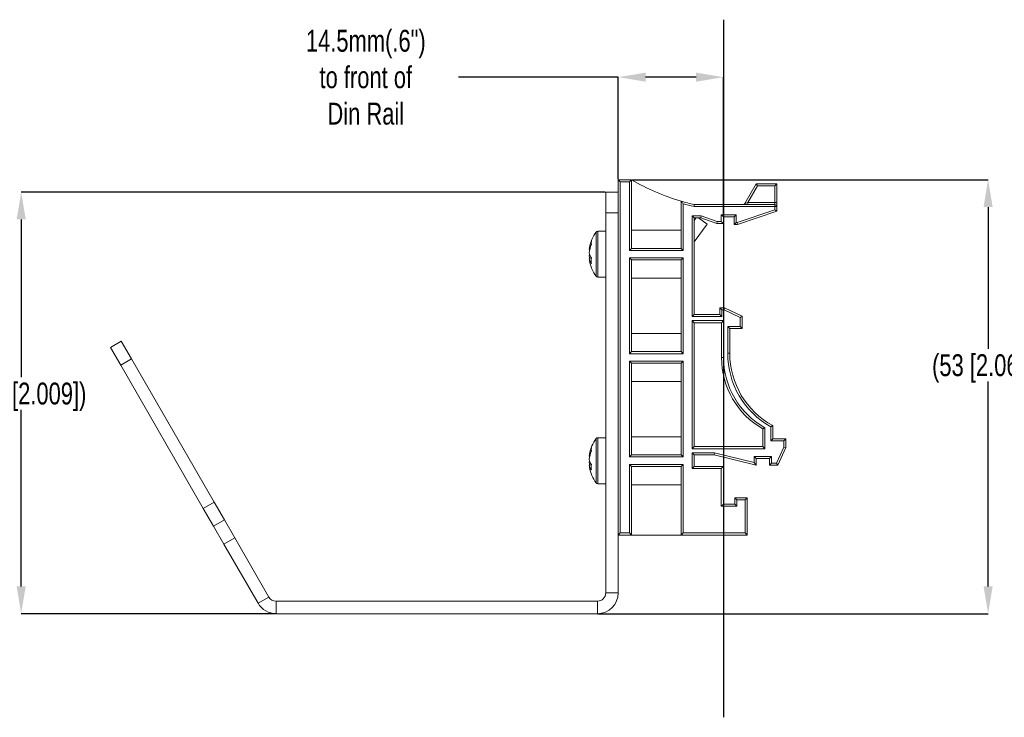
# Model space of a CAD drawing. Header units: millimetres. Extents: x 6 to 426, y 5 to 274.
# Tile 4 of 10: x 214 to 333, y 66 to 151. Entities that reach past the tile are written whole.
import ezdxf

# ---------------------------------------------------------------- set-up
doc = ezdxf.new("R2010")
doc.units = ezdxf.units.MM
doc.header["$PDSIZE"] = -1
doc.styles.add('SLDTEXTSTYLE1', font='TXT', dxfattribs={"width": 0.75})
doc.dimstyles.new('SLDDIMSTYLE2', dxfattribs={"dimtxt": 2.645833, "dimasz": 3.302, "dimexe": 0, "dimexo": 0.0625, "dimgap": 0.661458, "dimtad": 0, "dimtih": 1, "dimtoh": 1, "dimdec": 0, "dimrnd": 1e-09, "dimzin": 12, "dimdsep": 46, "dimtxsty": 'SLDTEXTSTYLE1', "dimsah": 1, "dimcen": 0.09, "dimadec": 0, "dimazin": 0, "dimtfac": 1, "dimtdec": 0, "dimtofl": 0, "dimtmove": 0, "dimatfit": 3, "dimfxl": 0, "dimfrac": 2, "dimtolj": 1, "dimtzin": 12, "dimarcsym": 0})
doc.dimstyles.new('SLDDIMSTYLE3', dxfattribs={"dimtxt": 2.645833, "dimasz": 3.302, "dimexe": 0, "dimexo": 0.0625, "dimgap": 0.661458, "dimtad": 0, "dimtih": 1, "dimtoh": 1, "dimrnd": 1e-09, "dimzin": 12, "dimdsep": 46, "dimtxsty": 'SLDTEXTSTYLE1', "dimsah": 1, "dimcen": 0.09, "dimadec": 0, "dimazin": 0, "dimtfac": 1, "dimtofl": 0, "dimtmove": 0, "dimatfit": 3, "dimfxl": 0, "dimfrac": 2, "dimtolj": 1, "dimtzin": 12, "dimarcsym": 0})
doc.dimstyles.new('SLDDIMSTYLE4', dxfattribs={"dimtxt": 2.645833, "dimasz": 3.302, "dimexe": 0, "dimexo": 0.0625, "dimgap": 0.661458, "dimtad": 0, "dimtih": 1, "dimtoh": 1, "dimdec": 1, "dimrnd": 1e-09, "dimzin": 4, "dimdsep": 46, "dimtxsty": 'SLDTEXTSTYLE1', "dimsah": 1, "dimcen": 0.09, "dimadec": 0, "dimazin": 0, "dimtfac": 1, "dimtdec": 1, "dimtofl": 0, "dimtmove": 0, "dimatfit": 3, "dimfxl": 0, "dimfrac": 2, "dimtolj": 1, "dimtzin": 12, "dimarcsym": 0})

# ---------------------------------------------------------------- blocks, each defined once
blk = doc.blocks.new('*D20')
at = {"color": 0, "linetype": 'Continuous', "lineweight": -2}
for p, q in [((286.37, 143.76), (267.04, 143.76)), ((286.37, 131.4), (286.37, 143.76)), ((295.79, 143.76), (289.67, 143.76)), ((299.09, 126.9), (299.09, 143.76))]:
    blk.add_line(p, q, dxfattribs=at)
at = {"color": 0, "linetype": 'Continuous'}
for points in [[(289.67, 144.31), (289.67, 143.21), (286.37, 143.76)], [(295.79, 144.31), (295.79, 143.21), (299.09, 143.76)]]:
    blk.add_solid(points, dxfattribs=at)
at = {"layer": 'Defpoints', "color": 0, "linetype": 'Continuous'}
for p in [(299.09, 143.76), (286.37, 131.34), (299.09, 126.84)]:
    blk.add_point(p, dxfattribs=at)
at = {"color": 0, "linetype": 'Continuous', "insert": (255.8, 149.49), "char_height": 2.6458, "attachment_point": 2, "style": 'SLDTEXTSTYLE1'}
blk.add_mtext('\\A1;14.5mm(.6") \\Pto front of \\PDin Rail', dxfattribs=at)
blk = doc.blocks.new('*D21')
at = {"color": 0, "linetype": 'Continuous', "lineweight": -2}
for p, q in [((288.03, 131.34), (331.14, 131.34)), ((331.14, 128.04), (331.14, 110.88)), ((331.14, 82.12), (331.14, 106.91)), ((283.91, 78.82), (331.14, 78.82))]:
    blk.add_line(p, q, dxfattribs=at)
at = {"color": 0, "linetype": 'Continuous'}
for points in [[(330.59, 128.04), (331.69, 128.04), (331.14, 131.34)], [(330.59, 82.12), (331.69, 82.12), (331.14, 78.82)]]:
    blk.add_solid(points, dxfattribs=at)
at = {"layer": 'Defpoints', "color": 0, "linetype": 'Continuous'}
for p in [(287.97, 131.34), (331.14, 131.34), (283.85, 78.82)]:
    blk.add_point(p, dxfattribs=at)
at = {"color": 0, "linetype": 'Continuous', "insert": (331.14, 110.22), "char_height": 2.6458, "attachment_point": 2, "style": 'SLDTEXTSTYLE1'}
blk.add_mtext('\\A1;(53 [2.068])', dxfattribs=at)
blk = doc.blocks.new('*D22')
at = {"color": 0, "linetype": 'Continuous', "lineweight": -2}
for p, q in [((284.78, 129.84), (214.08, 129.84)), ((214.08, 126.54), (214.08, 107.45)), ((214.08, 82.12), (214.08, 103.48)), ((244.88, 78.82), (214.08, 78.82))]:
    blk.add_line(p, q, dxfattribs=at)
at = {"color": 0, "linetype": 'Continuous'}
for points in [[(213.53, 126.54), (214.63, 126.54), (214.08, 129.84)], [(213.53, 82.12), (214.63, 82.12), (214.08, 78.82)]]:
    blk.add_solid(points, dxfattribs=at)
at = {"layer": 'Defpoints', "color": 0, "linetype": 'Continuous'}
for p in [(214.08, 129.84), (284.85, 129.84), (244.94, 78.82)]:
    blk.add_point(p, dxfattribs=at)
at = {"color": 0, "linetype": 'Continuous', "insert": (214.08, 106.79), "char_height": 2.6458, "attachment_point": 2, "style": 'SLDTEXTSTYLE1'}
blk.add_mtext('\\A1;(51.0 [2.009])', dxfattribs=at)

msp = doc.modelspace()

# ---------------------------------------------------------------- linework, layer by layer
at = {"color": 2, "linetype": 'Continuous'}
msp.add_line((299.089, 150.717), (299.089, 66.279), dxfattribs=at)
at = {"color": 7, "linetype": 'Continuous', "lineweight": 15}
for p, q in [((286.365, 129.124), (286.365, 131.339)), ((286.365, 131.339), (286.615, 131.089)), ((286.365, 131.339), (287.965, 131.339)), ((287.965, 131.339), (287.715, 131.089)), ((287.965, 131.339), (287.965, 123.039)), ((301.694, 128.464), (303.065, 130.839)), ((303.065, 130.839), (305.565, 130.839)), ((303.065, 130.839), (303.21, 130.589)), ((305.565, 130.839), (305.315, 130.589)), ((305.565, 130.839), (305.565, 128.589)), ((284.847, 129.839), (286.365, 129.839)), ((284.847, 127.339), (284.847, 129.839)), ((286.365, 129.124), (286.365, 127.339)), ((293.965, 123.039), (293.965, 128.759)), ((295.565, 128.339), (305.315, 128.339)), ((305.315, 127.719), (305.565, 127.539)), ((305.565, 128.089), (305.565, 128.589)), ((305.565, 128.089), (305.565, 127.539)), ((284.847, 127.339), (284.847, 81.339)), ((286.365, 127.339), (286.365, 81.339)), ((295.315, 126.989), (295.565, 126.739)), ((296.365, 126.739), (295.565, 126.739)), ((295.565, 126.739), (295.565, 115.039)), ((295.804, 126.739), (295.565, 126.41)), ((297.131, 125.981), (296.087, 126.739)), ((296.41, 126.989), (296.365, 126.739)), ((298.289, 126.039), (296.365, 126.739)), ((298.839, 127.089), (299.089, 126.839)), ((300.389, 126.839), (299.089, 126.839)), ((299.089, 126.839), (299.089, 126.039)), ((300.639, 127.089), (300.389, 126.839)), ((300.389, 125.939), (300.389, 126.839)), ((305.565, 127.539), (300.789, 125.939)), ((293.965, 125.243), (287.965, 125.243)), ((295.565, 123.826), (297.131, 125.981)), ((298.333, 126.289), (298.289, 126.039)), ((299.089, 126.039), (298.289, 126.039)), ((298.839, 126.289), (299.089, 126.039)), ((300.639, 126.189), (300.389, 125.939)), ((300.789, 125.939), (300.389, 125.939)), ((300.748, 126.189), (300.789, 125.939)), ((284.847, 125.12), (283.89, 125.12)), ((282.85, 122.889), (282.913, 122.88)), ((287.965, 123.039), (287.715, 122.789)), ((287.965, 123.039), (293.965, 123.039)), ((293.965, 123.039), (294.215, 122.789)), ((282.937, 122.194), (282.85, 122.191)), ((282.85, 121.788), (283.109, 121.824)), ((287.965, 121.639), (287.715, 121.889)), ((293.965, 121.639), (287.965, 121.639)), ((287.965, 121.639), (287.965, 110.539)), ((293.965, 121.639), (294.215, 121.889)), ((293.965, 110.539), (293.965, 121.639)), ((283.89, 119.557), (284.847, 119.557)), ((287.965, 119.434), (293.965, 119.434)), ((298.665, 115.039), (298.665, 115.839)), ((298.915, 115.589), (298.665, 115.839)), ((298.665, 115.839), (299.221, 115.839)), ((299.166, 115.589), (299.221, 115.839)), ((299.221, 115.839), (301.365, 114.839)), ((295.315, 114.789), (295.565, 115.039)), ((295.565, 115.039), (298.665, 115.039)), ((298.915, 114.789), (298.665, 115.039)), ((301.115, 114.679), (301.365, 114.839)), ((301.365, 114.839), (301.365, 113.339)), ((295.565, 114.039), (295.315, 114.289)), ((298.865, 114.039), (295.565, 114.039)), ((295.565, 114.039), (295.565, 99.039)), ((298.865, 114.039), (299.115, 114.289)), ((298.865, 109.827), (298.865, 114.039)), ((299.615, 113.589), (299.865, 113.339)), ((299.865, 113.339), (299.865, 110.339)), ((301.365, 113.339), (299.865, 113.339)), ((301.115, 113.589), (301.365, 113.339)), ((293.965, 112.743), (287.965, 112.743)), ((224.877, 111.056), (226.192, 111.815)), ((226.127, 108.891), (224.877, 111.056)), ((226.192, 111.815), (227.442, 109.65)), ((287.715, 110.289), (287.965, 110.539)), ((287.965, 110.539), (293.965, 110.539)), ((294.215, 110.289), (293.965, 110.539)), ((226.127, 108.891), (236.127, 91.57)), ((227.442, 109.65), (237.442, 92.33)), ((287.965, 109.139), (287.715, 109.389)), ((293.965, 109.139), (287.965, 109.139)), ((287.965, 109.139), (287.965, 98.039)), ((293.965, 109.139), (294.215, 109.389)), ((293.965, 98.039), (293.965, 109.139)), ((287.965, 106.934), (293.965, 106.934)), ((305.065, 101.589), (305.065, 99.989)), ((293.965, 100.243), (287.965, 100.243)), ((303.865, 99.039), (303.865, 101.189)), ((284.847, 100.12), (283.89, 100.12)), ((295.565, 99.039), (295.315, 98.789)), ((295.565, 99.039), (303.865, 99.039)), ((304.115, 98.789), (303.865, 99.039)), ((304.815, 99.739), (305.065, 99.989)), ((305.065, 99.989), (306.665, 99.989)), ((306.415, 99.739), (306.665, 99.989)), ((306.415, 98.989), (306.665, 98.933)), ((306.665, 99.989), (306.665, 98.933)), ((282.85, 97.889), (282.913, 97.88)), ((287.715, 97.789), (287.965, 98.039)), ((287.965, 98.039), (293.965, 98.039)), ((294.215, 97.789), (293.965, 98.039)), ((295.565, 98.039), (295.315, 98.289)), ((297.965, 98.039), (295.565, 98.039)), ((295.565, 98.039), (295.565, 96.639)), ((297.965, 98.039), (297.996, 98.289)), ((303.065, 96.789), (297.965, 98.039)), ((303.065, 97.589), (302.815, 97.839)), ((304.665, 97.589), (304.915, 97.839)), ((306.665, 98.933), (305.665, 96.789)), ((282.937, 97.194), (282.85, 97.191)), ((282.85, 96.788), (283.109, 96.824)), ((287.965, 96.639), (287.715, 96.889)), ((293.965, 96.639), (287.965, 96.639)), ((287.965, 96.639), (287.965, 88.339)), ((293.965, 96.639), (294.215, 96.889)), ((293.965, 88.339), (293.965, 96.639)), ((295.565, 96.639), (295.315, 96.389)), ((295.565, 96.639), (299.089, 96.639)), ((299.089, 96.639), (298.839, 96.389)), ((299.089, 96.639), (299.089, 92.089)), ((303.065, 96.789), (302.815, 97.107)), ((303.065, 97.589), (303.065, 96.789)), ((304.665, 97.589), (303.065, 97.589)), ((304.665, 96.789), (304.665, 97.589)), ((304.915, 97.039), (304.665, 96.789)), ((305.665, 96.789), (304.665, 96.789)), ((305.506, 97.039), (305.665, 96.789)), ((283.89, 94.557), (284.847, 94.557)), ((287.965, 94.434), (293.965, 94.434)), ((237.442, 92.33), (238.692, 90.165)), ((299.089, 92.089), (298.839, 91.839)), ((299.089, 92.089), (300.472, 92.089)), ((300.472, 92.089), (300.472, 92.839)), ((300.472, 92.839), (300.722, 92.589)), ((300.472, 92.839), (301.965, 92.839)), ((300.472, 92.089), (300.722, 91.839)), ((301.965, 92.839), (301.715, 92.589)), ((301.965, 92.839), (301.965, 88.339)), ((237.377, 89.405), (236.127, 91.57)), ((237.377, 89.405), (238.692, 90.165)), ((238.627, 87.24), (237.377, 89.405)), ((238.692, 90.165), (239.942, 88)), ((286.365, 88.339), (286.615, 88.589)), ((287.965, 88.339), (286.365, 88.339)), ((287.965, 88.339), (287.715, 88.589)), ((293.965, 88.339), (287.965, 88.339)), ((293.965, 88.339), (294.215, 88.589)), ((301.965, 88.339), (293.965, 88.339)), ((301.965, 88.339), (301.715, 88.589)), ((242.761, 80.079), (238.627, 87.24)), ((244.077, 80.839), (239.942, 88)), ((283.847, 80.339), (244.943, 80.339)), ((283.847, 78.82), (244.943, 78.82))]:
    msp.add_line(p, q, dxfattribs=at)
at = {"color": 8, "linetype": 'Continuous', "lineweight": 0}
for p, q in [((286.615, 131.089), (286.615, 88.589)), ((287.715, 131.089), (286.615, 131.089)), ((287.715, 122.789), (287.715, 131.089)), ((303.21, 130.589), (302.055, 128.589)), ((305.315, 130.589), (303.21, 130.589)), ((305.315, 128.589), (305.315, 130.589)), ((294.215, 128.427), (294.215, 122.789)), ((305.315, 128.089), (295.537, 128.089)), ((300.748, 126.189), (305.315, 127.719)), ((302.055, 128.589), (301.694, 128.464)), ((302.055, 128.589), (305.315, 128.589)), ((302.055, 128.589), (302.055, 128.339)), ((305.315, 128.589), (305.315, 128.339)), ((305.565, 128.589), (305.315, 128.589)), ((305.315, 128.339), (305.315, 128.089)), ((305.315, 127.719), (305.315, 128.089)), ((305.315, 128.089), (305.565, 128.089)), ((286.365, 127.339), (284.847, 127.339)), ((295.315, 126.989), (296.41, 126.989)), ((295.315, 114.789), (295.315, 126.989)), ((296.41, 126.989), (298.333, 126.289)), ((298.839, 127.089), (300.639, 127.089)), ((298.839, 126.289), (298.839, 127.089)), ((300.639, 127.089), (300.639, 126.189)), ((298.333, 126.289), (298.839, 126.289)), ((300.639, 126.189), (300.748, 126.189)), ((283.685, 121), (283.685, 125.015)), ((283.89, 120.948), (283.89, 125.12)), ((294.215, 122.789), (287.715, 122.789)), ((287.715, 121.889), (294.215, 121.889)), ((287.715, 110.289), (287.715, 121.889)), ((294.215, 121.889), (294.215, 110.289)), ((283.685, 119.662), (283.685, 121)), ((283.89, 119.557), (283.89, 120.948)), ((298.915, 114.789), (295.315, 114.789)), ((298.915, 115.589), (298.915, 114.789)), ((299.166, 115.589), (298.915, 115.589)), ((301.115, 114.679), (299.166, 115.589)), ((301.115, 113.589), (301.115, 114.679)), ((295.315, 114.289), (299.115, 114.289)), ((295.315, 98.789), (295.315, 114.289)), ((299.115, 114.289), (299.115, 109.827)), ((299.615, 113.589), (301.115, 113.589)), ((299.615, 110.339), (299.615, 113.589)), ((294.215, 110.289), (287.715, 110.289)), ((299.115, 109.827), (298.865, 109.827)), ((299.615, 110.339), (299.865, 110.339)), ((227.442, 109.65), (226.127, 108.891)), ((287.715, 109.389), (294.215, 109.389)), ((287.715, 97.789), (287.715, 109.389)), ((294.215, 109.389), (294.215, 97.789)), ((304.115, 101.335), (304.115, 98.789)), ((304.815, 99.739), (304.815, 101.441)), ((283.685, 96), (283.685, 100.015)), ((283.89, 95.948), (283.89, 100.12)), ((306.415, 99.739), (304.815, 99.739)), ((305.506, 97.039), (306.415, 98.989)), ((306.415, 98.989), (306.415, 99.739)), ((294.215, 97.789), (287.715, 97.789)), ((304.115, 98.789), (295.315, 98.789)), ((295.315, 98.289), (297.996, 98.289)), ((295.315, 96.389), (295.315, 98.289)), ((297.996, 98.289), (302.815, 97.107)), ((302.815, 97.839), (304.915, 97.839)), ((302.815, 97.107), (302.815, 97.839)), ((304.915, 97.839), (304.915, 97.039)), ((287.715, 96.889), (294.215, 96.889)), ((287.715, 88.589), (287.715, 96.889)), ((294.215, 96.889), (294.215, 88.589)), ((304.915, 97.039), (305.506, 97.039)), ((283.685, 94.662), (283.685, 96)), ((283.89, 94.557), (283.89, 95.948)), ((298.839, 96.389), (295.315, 96.389)), ((298.839, 91.839), (298.839, 96.389)), ((236.127, 91.57), (237.442, 92.33)), ((300.722, 91.839), (298.839, 91.839)), ((300.722, 92.589), (300.722, 91.839)), ((301.715, 92.589), (300.722, 92.589)), ((301.715, 88.589), (301.715, 92.589)), ((286.615, 88.589), (287.715, 88.589)), ((294.215, 88.589), (301.715, 88.589)), ((239.942, 88), (238.627, 87.24)), ((284.847, 81.339), (286.365, 81.339)), ((244.077, 80.839), (242.761, 80.079)), ((244.943, 80.339), (244.943, 78.82)), ((283.847, 80.339), (283.847, 78.82))]:
    msp.add_line(p, q, dxfattribs=at)
at = {"color": 7, "linetype": 'Continuous', "lineweight": 15, "flags": 128}
for points in [[(282.885, 122.339), (282.866, 122.268), (282.85, 122.191)], [(282.885, 121.54), (282.866, 121.659), (282.85, 121.788)], [(282.885, 97.339), (282.866, 97.268), (282.85, 97.191)], [(282.885, 96.54), (282.866, 96.659), (282.85, 96.788)]]:
    msp.add_lwpolyline(points, dxfattribs=at)
at = {"color": 7, "linetype": 'Continuous', "lineweight": 15}
for centre, radius, start, end in [((301.762, 155.164), 27.532, 239.92562, 253.54905), ((301.762, 155.164), 27.532, 253.54905, 256.99243), ((301.478, 128.589), 0.25, 270, 330), ((305.315, 128.089), 0.25, 0, 90), ((287.366, 122.339), 4.552, 143.98044, 169.89629), ((283.89, 124.866), 0.254, 90, 143.98044), ((286.222, 122.542), 3.389, 156.53535, 174.13378), ((286.476, 122.11), 3.645, 157.31664, 174.07828), ((284.487, 123.704), 1.387, 172.20702, 187.79298), ((284.371, 122.779), 1.549, 190.91615, 215.664), ((286.384, 122.551), 3.552, 185.81872, 192.25954), ((284.107, 122.03), 1.279, 190.90047, 219.03458), ((287.254, 121.55), 4.154, 175.50122, 184.49878), ((287.366, 122.339), 4.552, 190.10371, 216.01956), ((283.89, 119.811), 0.254, 216.01956, 270), ((308.827, 109.827), 9.962, 180, 240.12684), ((309.827, 110.339), 9.962, 180, 241.44482), ((287.366, 97.339), 4.552, 143.98044, 169.89629), ((283.89, 99.866), 0.254, 90, 143.98044), ((286.222, 97.542), 3.389, 156.53535, 174.13378), ((286.476, 97.11), 3.645, 157.31664, 174.07828), ((284.487, 98.704), 1.387, 172.20702, 187.79298), ((284.371, 97.779), 1.549, 190.91615, 215.664), ((286.384, 97.551), 3.552, 185.81872, 192.25954), ((284.107, 97.03), 1.279, 190.90047, 219.03458), ((287.254, 96.55), 4.154, 175.50122, 184.49878), ((287.366, 97.339), 4.552, 190.10371, 216.01956), ((283.89, 94.811), 0.254, 216.01956, 270), ((283.847, 81.339), 2.519, 270, 0), ((283.847, 81.339), 1, 270, 0), ((244.943, 81.339), 2.519, 210, 270), ((244.943, 81.339), 1, 210, 270)]:
    msp.add_arc(centre, radius, start, end, dxfattribs=at)
at = {"color": 8, "linetype": 'Continuous', "lineweight": 0}
for centre, radius, start, end in [((301.762, 155.164), 27.782, 254.23769, 257.05134), ((308.827, 109.827), 9.712, 180, 240.97696), ((309.827, 110.339), 10.212, 180, 240.60787)]:
    msp.add_arc(centre, radius, start, end, dxfattribs=at)
at = {"color": 7, "linetype": 'Continuous', "lineweight": 15}
for points, knots in [([(293.965, 128.759), (293.967, 128.757), (293.97, 128.753), (293.994, 128.721), (294.042, 128.657), (294.119, 128.555), (294.182, 128.471), (294.215, 128.428), (294.215, 128.427)], [0, 0, 0, 0, 0.1150143, 0.2291928, 0.4070139, 0.6927782, 0.9939066, 1, 1, 1, 1]), ([(295.565, 128.339), (295.565, 128.336), (295.565, 128.33), (295.56, 128.288), (295.553, 128.225), (295.545, 128.157), (295.539, 128.11), (295.537, 128.091), (295.537, 128.089)], [0, 0, 0, 0, 0.2129547, 0.425888, 0.6394386, 0.8542947, 0.9829697, 1, 1, 1, 1]), ([(304.115, 101.335), (304.115, 101.334), (304.085, 101.317), (304.03, 101.284), (303.959, 101.243), (303.907, 101.213), (303.872, 101.193), (303.868, 101.19), (303.865, 101.189)], [0, 0, 0, 0, 0.0080015, 0.2420466, 0.4542111, 0.6422457, 0.820942, 1, 1, 1, 1]), ([(304.815, 101.441), (304.816, 101.442), (304.846, 101.459), (304.902, 101.492), (304.972, 101.533), (305.024, 101.564), (305.059, 101.585), (305.063, 101.587), (305.065, 101.589)], [0, 0, 0, 0, 0.0080077, 0.2435757, 0.4563553, 0.6439866, 0.8218019, 1, 1, 1, 1])]:
    msp.add_open_spline(points, degree=3, knots=knots, dxfattribs=at)

# ---------------------------------------------------------------- dimensions: what is measured, and where the dimension line sits
at = {"color": 2, "linetype": 'Continuous'}
dim = msp.add_linear_dim(base=(299.089, 143.761), p1=(286.365, 131.339), p2=(299.089, 126.839), text='14.5mm(.6") \\Pto front of \\PDin Rail', dimstyle='SLDDIMSTYLE3', dxfattribs=at)
dim.commit()
dim.dimension.update_dxf_attribs({"geometry": '*D20', "text_midpoint": (255.8, 143.761), "dimtype": 160})
for base, p1, p2, dimstyle, picture, middle in [((331.143, 131.339), (283.847, 78.82), (287.965, 131.339), 'SLDDIMSTYLE2', '*D21', (331.143, 108.897)), ((214.082, 129.839), (244.943, 78.82), (284.847, 129.839), 'SLDDIMSTYLE4', '*D22', (214.082, 105.467))]:
    dim = msp.add_linear_dim(base=base, p1=p1, p2=p2, angle=90, text='(<>)', dimstyle=dimstyle, dxfattribs=at)
    dim.commit()
    dim.dimension.update_dxf_attribs({"geometry": picture, "text_midpoint": middle, "dimtype": 160})

doc.saveas('drawing.dxf')
